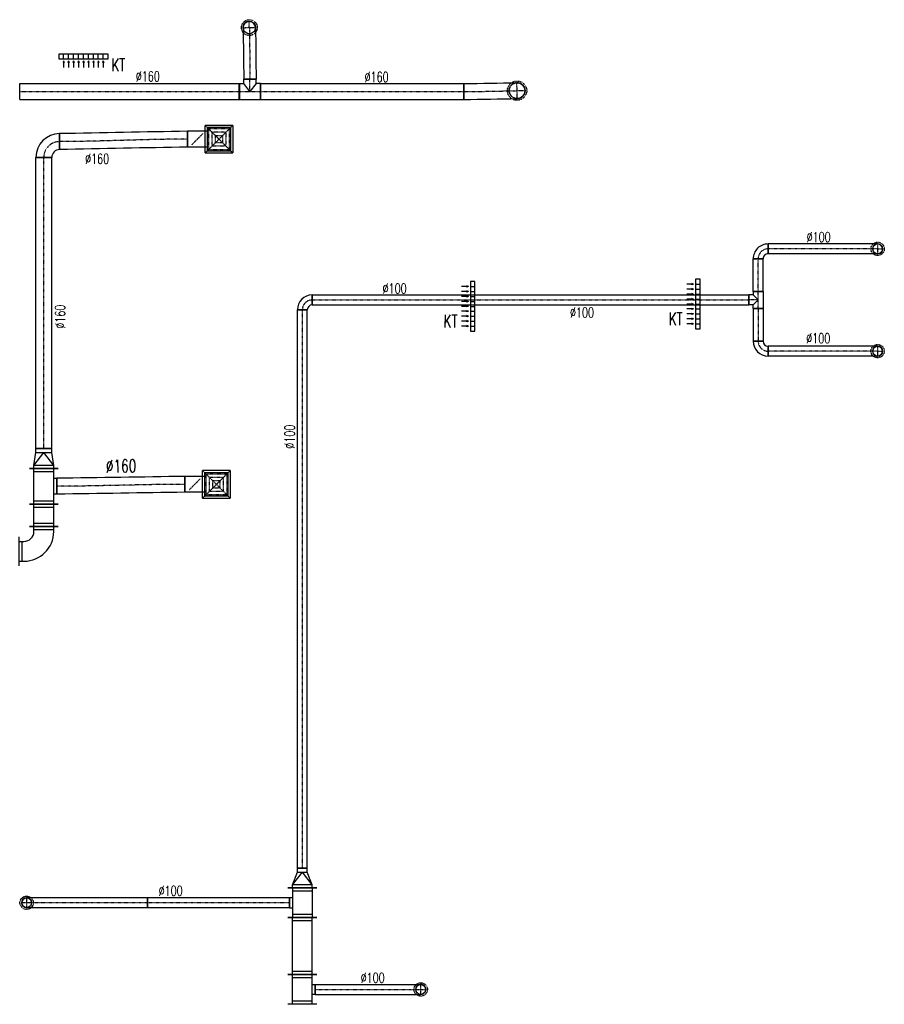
# Model space of a CAD drawing. Extents: x -7228 to 74941, y -112898 to 85621.
# Tile 206 of 256: x 25717 to 26590, y 38460 to 39453. Entities that reach past the tile are written whole.
import ezdxf

# ---------------------------------------------------------------- set-up
doc = ezdxf.new("R2010")
doc.units = 0
doc.linetypes.add('DASHDOT', pattern=[1, 0.5, -0.25, 0, -0.25])
doc.linetypes.add('DASHED', pattern=[0.75, 0.5, -0.25])
doc.layers.get('0').update_dxf_attribs({"color": 101, "linetype": 'CONTINUOUS'})
for name, color, linetype in [('E35', 6, 'CONTINUOUS'), ('FLUID-N8C', 7, 'CONTINUOUS'), ('FLUID-N8C-SYM', 7, 'CONTINUOUS'), ('FLUID-W8B', 7, 'CONTINUOUS'), ('FLUID-W8B-SYM', 7, 'CONTINUOUS'), ('FLUID-W8C', 7, 'CONTINUOUS'), ('FLUID-W8C-SYM', 7, 'CONTINUOUS'), ('m-went-opis', 86, 'CONTINUOUS'), ('m-went-urządzenia', 51, 'CONTINUOUS')]:
    doc.layers.add(name, color=color, linetype=linetype)
doc.styles.add('tab-bud$0$ROMANS', font='romans', dxfattribs={"width": 0.7})
doc.linetypes.add('ZIGZAG', pattern='A,0.00254,-5.08,[131,ltypeshp.shx,S=5.08,R=0,X=-5.08,Y=0],-10.16,[131,ltypeshp.shx,S=5.08,R=180,X=5.08,Y=0],-5.08', length=20.32254)

# ---------------------------------------------------------------- blocks, each defined once
blk = doc.blocks.new('*U7208')
at = {"color": 4, "linetype": 'DASHED'}
blk.add_circle((0, 0), 67.5, dxfattribs=at)
at = {"color": 0, "linetype": 'ByBlock', "lineweight": -2}
blk.add_circle((0, 0), 50, dxfattribs=at)
blk = doc.blocks.new('*U7206')
at = {"color": 4, "linetype": 'DASHED'}
blk.add_circle((0, 0), 67.5, dxfattribs=at)
at = {"color": 0, "linetype": 'ByBlock', "lineweight": -2}
blk.add_circle((0, 0), 50, dxfattribs=at)
blk = doc.blocks.new('*U7198')
at = {"color": 1, "linetype": 'Continuous', "lineweight": -2}
for p, q in [((-150, -145), (-150, 145)), ((150, 145), (150, -145)), ((50, -130), (-50, -130))]:
    blk.add_line(p, q, dxfattribs=at)
at = {"color": 0, "linetype": 'ByBlock', "lineweight": -2}
for p, q in [((-150, 100), (150, 100)), ((-150, -100), (150, -100)), ((-50, -130), (-50, -100)), ((50, -100), (50, -130))]:
    blk.add_line(p, q, dxfattribs=at)
at = {"color": 4, "linetype": 'Continuous'}
for p, q in [((-120, -100), (-120, 100)), ((120, 100), (120, -100))]:
    blk.add_line(p, q, dxfattribs=at)
blk = doc.blocks.new('*U7197')
at = {"color": 1, "linetype": 'Continuous', "lineweight": -2}
blk.add_line((-1065.1, -50), (-1065.1, 50), dxfattribs=at)
at = {"color": 4, "linetype": 'DASHED', "lineweight": -2}
blk.add_arc((0, 0), 50, 90, 270, dxfattribs=at)
at = {"color": 0, "linetype": 'ByBlock', "lineweight": -2}
blk.add_arc((0, 0), 50, 270, 90, dxfattribs=at)
at = {"color": 1, "linetype": 'ZIGZAG', "lineweight": -2, "ltscale": 0.4}
for points in [[(-1065.1, 50), (0, 50)], [(-1065.1, -50), (0, -50)]]:
    blk.add_spline(points, degree=3, dxfattribs=at)
at = {"layer": 'FLUID-W8B-SYM', "color": 2, "linetype": 'DASHDOT'}
for p, q in [((0, -50), (0, 50)), ((0, 0), (50, 0))]:
    blk.add_line(p, q, dxfattribs=at)
at = {"layer": 'FLUID-W8B-SYM', "color": 2, "linetype": 'DASHDOT', "start_tangent": (1, 0), "end_tangent": (1, 0)}
blk.add_spline([(-1065.1, 0), (0, 0)], degree=3, dxfattribs=at)
blk = doc.blocks.new('*U7196')
at = {"color": 1, "linetype": 'Continuous', "lineweight": -2}
for p, q in [((-287.5, -145), (-287.5, 145)), ((287.5, 145), (287.5, -145))]:
    blk.add_line(p, q, dxfattribs=at)
at = {"color": 0, "linetype": 'ByBlock', "lineweight": -2}
for p, q in [((-287.5, 100), (287.5, 100)), ((-287.5, -100), (287.5, -100))]:
    blk.add_line(p, q, dxfattribs=at)
at = {"color": 4, "linetype": 'Continuous'}
for p, q in [((-257.5, -100), (-257.5, 100)), ((257.5, 100), (257.5, -100))]:
    blk.add_line(p, q, dxfattribs=at)
blk = doc.blocks.new('*U7195')
at = {"color": 1, "linetype": 'Continuous', "lineweight": -2}
for p, q in [((-150, -145), (-150, 145)), ((150, 145), (150, -145)), ((50, -130), (-50, -130))]:
    blk.add_line(p, q, dxfattribs=at)
at = {"color": 0, "linetype": 'ByBlock', "lineweight": -2}
for p, q in [((-150, 100), (150, 100)), ((-150, -100), (150, -100)), ((-50, -100), (-50, -130)), ((50, -130), (50, -100))]:
    blk.add_line(p, q, dxfattribs=at)
at = {"color": 4, "linetype": 'Continuous'}
for p, q in [((-120, -100), (-120, 100)), ((120, 100), (120, -100))]:
    blk.add_line(p, q, dxfattribs=at)
blk = doc.blocks.new('*U7194')
at = {"color": 1, "linetype": 'Continuous', "lineweight": -2}
for p, q in [((-716.5, -50), (-716.5, 50)), ((716.5, 50), (716.5, -50))]:
    blk.add_line(p, q, dxfattribs=at)
at = {"color": 0, "linetype": 'ByBlock', "lineweight": -2}
for p, q in [((-716.5, 50), (716.5, 50)), ((-716.5, -50), (716.5, -50))]:
    blk.add_line(p, q, dxfattribs=at)
at = {"layer": 'FLUID-W8B-SYM', "color": 2, "linetype": 'DASHDOT'}
blk.add_line((-716.5, 0), (716.5, 0), dxfattribs=at)
blk = doc.blocks.new('*U7193')
at = {"color": 1, "linetype": 'Continuous', "lineweight": -2}
blk.add_line((1220.6, 50), (1220.6, -50), dxfattribs=at)
at = {"color": 0, "linetype": 'ByBlock', "lineweight": -2}
blk.add_arc((0, 0), 50, 90, 270, dxfattribs=at)
at = {"color": 4, "linetype": 'DASHED', "lineweight": -2}
blk.add_arc((0, 0), 50, 270, 90, dxfattribs=at)
at = {"color": 1, "linetype": 'ZIGZAG', "lineweight": -2, "ltscale": 0.4}
for points in [[(1220.6, 50), (0, 50)], [(1220.6, -50), (0, -50)]]:
    blk.add_spline(points, degree=3, dxfattribs=at)
at = {"layer": 'FLUID-W8B-SYM', "color": 2, "linetype": 'DASHDOT'}
for p, q in [((0, 0), (-50, 0)), ((0, 50), (0, -50))]:
    blk.add_line(p, q, dxfattribs=at)
at = {"layer": 'FLUID-W8B-SYM', "color": 2, "linetype": 'DASHDOT', "start_tangent": (-1, 0), "end_tangent": (-1, 0)}
blk.add_spline([(1220.6, 0), (0, 0)], degree=3, dxfattribs=at)
blk = doc.blocks.new('*U7192')
at = {"color": 1, "linetype": 'Continuous', "lineweight": -2}
for p, q in [((-100, -145), (-100, 145)), ((100, 50), (100, -50))]:
    blk.add_line(p, q, dxfattribs=at)
at = {"color": 0, "linetype": 'ByBlock', "lineweight": -2}
for p, q in [((-100, 100), (-70, 100)), ((-70, 100), (60, 50)), ((60, 50), (100, 50)), ((-70, -100), (60, -50)), ((60, -50), (100, -50)), ((-100, -100), (-70, -100))]:
    blk.add_line(p, q, dxfattribs=at)
at = {"color": 4, "linetype": 'Continuous'}
for p, q in [((-70, -100), (-70, 100)), ((-70, 100), (60, 0)), ((-70, -100), (60, 0)), ((60, 50), (60, -50))]:
    blk.add_line(p, q, dxfattribs=at)
blk = doc.blocks.new('*U7191')
at = {"color": 1, "linetype": 'Continuous', "lineweight": -2}
for p, q in [((-2817.5, -50), (-2817.5, 50)), ((2817.5, 50), (2817.5, -50))]:
    blk.add_line(p, q, dxfattribs=at)
at = {"color": 0, "linetype": 'ByBlock', "lineweight": -2}
for p, q in [((-2817.5, 50), (2817.5, 50)), ((-2817.5, -50), (2817.5, -50))]:
    blk.add_line(p, q, dxfattribs=at)
at = {"layer": 'FLUID-W8B-SYM', "color": 2, "linetype": 'DASHDOT'}
blk.add_line((-2817.5, 0), (2817.5, 0), dxfattribs=at)
blk = doc.blocks.new('*U7190')
at = {"color": 1, "linetype": 'Continuous', "lineweight": -2}
for p, q in [((75, 75), (75, -25)), ((25, -75), (-75, -75))]:
    blk.add_line(p, q, dxfattribs=at)
at = {"color": 0, "linetype": 'ByBlock', "lineweight": -2}
for radius in [150, 50]:
    blk.add_arc((75, -75), radius, 90, 180, dxfattribs=at)
at = {"layer": 'FLUID-W8B-SYM', "color": 2, "linetype": 'DASHDOT'}
blk.add_arc((75, -75), 100, 90, 180, dxfattribs=at)
blk = doc.blocks.new('*U7189')
at = {"color": 1, "linetype": 'Continuous', "lineweight": -2}
for p, q in [((-2203.5, -50), (-2203.5, 50)), ((2203.5, 50), (2203.5, -50))]:
    blk.add_line(p, q, dxfattribs=at)
at = {"color": 0, "linetype": 'ByBlock', "lineweight": -2}
for p, q in [((-2203.5, 50), (2203.5, 50)), ((-2203.5, -50), (2203.5, -50))]:
    blk.add_line(p, q, dxfattribs=at)
at = {"layer": 'FLUID-W8B-SYM', "color": 2, "linetype": 'DASHDOT'}
blk.add_line((-2203.5, 0), (2203.5, 0), dxfattribs=at)
blk = doc.blocks.new('*U7188')
at = {"color": 1, "linetype": 'Continuous', "lineweight": -2}
for p, q in [((-85, -50), (-85, 50)), ((-50, 95), (50, 95)), ((85, 50), (85, -50))]:
    blk.add_line(p, q, dxfattribs=at)
at = {"color": 0, "linetype": 'ByBlock', "lineweight": -2}
for p, q in [((-85, 50), (-50, 50)), ((-50, 50), (-50, 95)), ((50, 50), (50, 95)), ((85, 50), (50, 50)), ((85, -50), (-85, -50))]:
    blk.add_line(p, q, dxfattribs=at)
at = {"color": 4, "linetype": 'Continuous'}
for p, q in [((-50, 50), (0, 0)), ((0, 0), (50, 50))]:
    blk.add_line(p, q, dxfattribs=at)
at = {"layer": 'FLUID-W8B-SYM', "color": 2, "linetype": 'DASHDOT'}
for p, q in [((-85, 0), (85, 0)), ((0, 0), (0, 95))]:
    blk.add_line(p, q, dxfattribs=at)
blk = doc.blocks.new('*U7187')
at = {"color": 1, "linetype": 'Continuous', "lineweight": -2}
for p, q in [((-165, -50), (-165, 50)), ((165, 50), (165, -50))]:
    blk.add_line(p, q, dxfattribs=at)
at = {"color": 0, "linetype": 'ByBlock', "lineweight": -2}
for p, q in [((-165, 50), (165, 50)), ((-165, -50), (165, -50))]:
    blk.add_line(p, q, dxfattribs=at)
at = {"layer": 'FLUID-W8B-SYM', "color": 2, "linetype": 'DASHDOT'}
blk.add_line((-165, 0), (165, 0), dxfattribs=at)
blk = doc.blocks.new('*U7186')
at = {"color": 1, "linetype": 'Continuous', "lineweight": -2}
for p, q in [((75, 75), (75, -25)), ((25, -75), (-75, -75))]:
    blk.add_line(p, q, dxfattribs=at)
at = {"color": 0, "linetype": 'ByBlock', "lineweight": -2}
for radius in [150, 50]:
    blk.add_arc((75, -75), radius, 90, 180, dxfattribs=at)
at = {"layer": 'FLUID-W8B-SYM', "color": 2, "linetype": 'DASHDOT'}
blk.add_arc((75, -75), 100, 90, 180, dxfattribs=at)
blk = doc.blocks.new('*U7185')
at = {"color": 1, "linetype": 'Continuous', "lineweight": -2}
for p, q in [((-166, -50), (-166, 50)), ((166, 50), (166, -50))]:
    blk.add_line(p, q, dxfattribs=at)
at = {"color": 0, "linetype": 'ByBlock', "lineweight": -2}
for p, q in [((-166, 50), (166, 50)), ((-166, -50), (166, -50))]:
    blk.add_line(p, q, dxfattribs=at)
at = {"layer": 'FLUID-W8B-SYM', "color": 2, "linetype": 'DASHDOT'}
blk.add_line((-166, 0), (166, 0), dxfattribs=at)
blk = doc.blocks.new('*U7184')
at = {"color": 1, "linetype": 'Continuous', "lineweight": -2}
for p, q in [((-75, -25), (-75, 75)), ((75, -75), (-25, -75))]:
    blk.add_line(p, q, dxfattribs=at)
at = {"color": 0, "linetype": 'ByBlock', "lineweight": -2}
for radius in [150, 50]:
    blk.add_arc((-75, -75), radius, 0, 90, dxfattribs=at)
at = {"layer": 'FLUID-W8B-SYM', "color": 2, "linetype": 'DASHDOT'}
blk.add_arc((-75, -75), 100, 0, 90, dxfattribs=at)
blk = doc.blocks.new('*U7183')
at = {"color": 4, "linetype": 'DASHED'}
blk.add_circle((0, 0), 67.5, dxfattribs=at)
at = {"color": 0, "linetype": 'ByBlock', "lineweight": -2}
blk.add_circle((0, 0), 50, dxfattribs=at)
blk = doc.blocks.new('*U7182')
at = {"color": 4, "linetype": 'DASHED'}
blk.add_circle((0, 0), 67.5, dxfattribs=at)
at = {"color": 0, "linetype": 'ByBlock', "lineweight": -2}
blk.add_circle((0, 0), 50, dxfattribs=at)
blk = doc.blocks.new('*U7181')
at = {"color": 1, "linetype": 'Continuous', "lineweight": -2}
blk.add_line((0, -50), (0, 50), dxfattribs=at)
at = {"color": 4, "linetype": 'DASHED', "lineweight": -2}
blk.add_arc((1106.2, 0.4), 50, 90.02144, 270.02144, dxfattribs=at)
at = {"color": 0, "lineweight": -2}
blk.add_arc((1106.2, 0.4), 50, 270.02144, 90.02144, dxfattribs=at)
at = {"color": 1, "linetype": 'ZIGZAG', "lineweight": -2, "ltscale": 0.4}
for points in [[(1106.1, 50.4), (0, 50)], [(1106.2, -49.6), (0, -50)]]:
    blk.add_spline(points, degree=3, dxfattribs=at)
at = {"layer": 'FLUID-W8B-SYM', "color": 2, "linetype": 'DASHDOT'}
for p, q in [((1106.1, 50.4), (1106.2, -49.6)), ((1106.2, 0.4), (1156.2, 0.4))]:
    blk.add_line(p, q, dxfattribs=at)
at = {"layer": 'FLUID-W8B-SYM', "color": 2, "linetype": 'DASHDOT', "start_tangent": (-1, -0.000374), "end_tangent": (-1, 0)}
blk.add_spline([(1106.2, 0.4), (0, 0)], degree=3, dxfattribs=at)
blk = doc.blocks.new('*U7180')
at = {"color": 1, "linetype": 'Continuous', "lineweight": -2}
blk.add_line((0, -50), (0, 50), dxfattribs=at)
at = {"color": 4, "linetype": 'DASHED', "lineweight": -2}
blk.add_arc((1106.2, 0), 50, 90.00033, 270.00033, dxfattribs=at)
at = {"color": 0, "lineweight": -2}
blk.add_arc((1106.2, 0), 50, 270.00033, 90.00033, dxfattribs=at)
at = {"color": 1, "linetype": 'ZIGZAG', "lineweight": -2, "ltscale": 0.4}
for points in [[(1106.2, 50), (0, 50)], [(1106.2, -50), (0, -50)]]:
    blk.add_spline(points, degree=3, dxfattribs=at)
at = {"layer": 'FLUID-W8B-SYM', "color": 2, "linetype": 'DASHDOT'}
for p, q in [((1106.2, 50), (1106.2, -50)), ((1106.2, 0), (1156.2, 0))]:
    blk.add_line(p, q, dxfattribs=at)
at = {"layer": 'FLUID-W8B-SYM', "color": 2, "linetype": 'DASHDOT', "start_tangent": (-1, -0.000006), "end_tangent": (-1, 0)}
blk.add_spline([(1106.2, 0), (0, 0)], degree=3, dxfattribs=at)
blk = doc.blocks.new('*U7581')
at = {"color": 4, "linetype": 'DASHED'}
blk.add_circle((0, 0), 80, dxfattribs=at)
at = {"color": 0, "linetype": 'ByBlock', "lineweight": -2}
blk.add_circle((0, 0), 62.5, dxfattribs=at)
blk = doc.blocks.new('*U7344')
at = {"color": 4, "linetype": 'DASHED'}
blk.add_circle((0, 0), 97.5, dxfattribs=at)
at = {"color": 0, "linetype": 'ByBlock', "lineweight": -2}
blk.add_circle((0, 0), 80, dxfattribs=at)
blk = doc.blocks.new('*U7338')
at = {"color": 1, "linetype": 'Continuous', "lineweight": -2}
for p, q in [((-1109, -80), (-1109, 80)), ((1109, 80), (1109, -80))]:
    blk.add_line(p, q, dxfattribs=at)
at = {"color": 0, "linetype": 'ByBlock', "lineweight": -2}
for p, q in [((-1109, 80), (1109, 80)), ((-1109, -80), (1109, -80))]:
    blk.add_line(p, q, dxfattribs=at)
at = {"layer": 'FLUID-W8C-SYM', "color": 2, "linetype": 'DASHDOT'}
blk.add_line((-1109, 0), (1109, 0), dxfattribs=at)
blk = doc.blocks.new('*U7580')
at = {"color": 1, "linetype": 'Continuous', "lineweight": -2}
for p, q in [((-62.5, 125), (62.5, 125)), ((-107.5, -80), (-107.5, 80)), ((107.5, 80), (107.5, -80))]:
    blk.add_line(p, q, dxfattribs=at)
at = {"color": 0, "linetype": 'ByBlock', "lineweight": -2}
for p, q in [((-62.5, 80), (-62.5, 125)), ((62.5, 80), (62.5, 125)), ((-107.5, 80), (-62.5, 80)), ((107.5, 80), (62.5, 80)), ((-107.5, -80), (107.5, -80))]:
    blk.add_line(p, q, dxfattribs=at)
at = {"color": 4, "linetype": 'Continuous'}
for p, q in [((0, 0), (-62.5, 80)), ((62.5, 80), (0, 0))]:
    blk.add_line(p, q, dxfattribs=at)
at = {"layer": 'FLUID-W8C-SYM', "color": 2, "linetype": 'DASHDOT'}
for p, q in [((0, 0), (0, 125)), ((-107.5, 0), (107.5, 0))]:
    blk.add_line(p, q, dxfattribs=at)
blk = doc.blocks.new('*U7342')
at = {"color": 1, "linetype": 'Continuous', "lineweight": -2}
for p, q in [((-1026, -80), (-1026, 80)), ((1026, 80), (1026, -80))]:
    blk.add_line(p, q, dxfattribs=at)
at = {"color": 0, "linetype": 'ByBlock', "lineweight": -2}
for p, q in [((-1026, 80), (1026, 80)), ((-1026, -80), (1026, -80))]:
    blk.add_line(p, q, dxfattribs=at)
at = {"layer": 'FLUID-W8C-SYM', "color": 2, "linetype": 'DASHDOT'}
blk.add_line((-1026, 0), (1026, 0), dxfattribs=at)
blk = doc.blocks.new('*U7343')
at = {"color": 1, "linetype": 'Continuous', "lineweight": -2}
blk.add_line((-537.9, -88.7), (-537.9, 71.3), dxfattribs=at)
at = {"color": 4, "linetype": 'DASHED', "lineweight": -2}
blk.add_arc((0, 0), 80, 91.38848, 271.38848, dxfattribs=at)
at = {"color": 0, "linetype": 'ByBlock', "lineweight": -2}
blk.add_arc((0, 0), 80, 271.38848, 91.38848, dxfattribs=at)
at = {"color": 1, "linetype": 'ZIGZAG', "lineweight": -2, "ltscale": 0.4}
for points in [[(-537.9, 71.3), (-1.9, 80)], [(-537.9, -88.7), (1.9, -80)]]:
    blk.add_spline(points, degree=3, dxfattribs=at)
at = {"layer": 'FLUID-W8C-SYM', "color": 2, "linetype": 'DASHDOT'}
for p, q in [((1.9, -80), (-1.9, 80)), ((0, 0), (80, 1.9))]:
    blk.add_line(p, q, dxfattribs=at)
at = {"layer": 'FLUID-W8C-SYM', "color": 2, "linetype": 'DASHDOT', "start_tangent": (1, 0), "end_tangent": (0.999706, 0.024231)}
blk.add_spline([(-537.9, -8.7), (0, 0)], degree=3, dxfattribs=at)
blk = doc.blocks.new('*U6671')
at = {"color": 5, "linetype": 'Continuous', "lineweight": -2}
for p, q in [((-200, -95), (-200, 195)), ((195, -200), (-95, -200))]:
    blk.add_line(p, q, dxfattribs=at)
at = {"color": 0, "linetype": 'ByBlock', "lineweight": -2}
for p, q in [((-150, 150), (-200, 150)), ((-150, -50), (-200, -50)), ((-50, -200), (-50, -150)), ((150, -200), (150, -150))]:
    blk.add_line(p, q, dxfattribs=at)
at = {"color": 4, "linetype": 'Continuous'}
for p, q in [((-170, -50), (-170, 150)), ((150, -170), (-50, -170))]:
    blk.add_line(p, q, dxfattribs=at)
at = {"color": 0, "linetype": 'ByBlock', "lineweight": -2}
for radius in [300, 100]:
    blk.add_arc((-150, -150), radius, 0, 90, dxfattribs=at)
blk = doc.blocks.new('*U6670')
at = {"color": 5, "linetype": 'Continuous', "lineweight": -2}
for p, q in [((-113.5, -145), (-113.5, 145)), ((113.5, 145), (113.5, -145))]:
    blk.add_line(p, q, dxfattribs=at)
at = {"color": 0, "linetype": 'ByBlock', "lineweight": -2}
for p, q in [((-113.5, 100), (113.5, 100)), ((-113.5, -100), (113.5, -100))]:
    blk.add_line(p, q, dxfattribs=at)
at = {"color": 4, "linetype": 'Continuous'}
for p, q in [((-83.5, -100), (-83.5, 100)), ((83.5, 100), (83.5, -100))]:
    blk.add_line(p, q, dxfattribs=at)
blk = doc.blocks.new('*U6669')
at = {"color": 5, "linetype": 'Continuous', "lineweight": -2}
for p, q in [((-180, -145), (-180, 145)), ((180, 145), (180, -145)), ((80, -130), (-80, -130))]:
    blk.add_line(p, q, dxfattribs=at)
at = {"color": 0, "linetype": 'ByBlock', "lineweight": -2}
for p, q in [((-180, 100), (180, 100)), ((-180, -100), (180, -100)), ((-80, -130), (-80, -100)), ((80, -100), (80, -130))]:
    blk.add_line(p, q, dxfattribs=at)
at = {"color": 4, "linetype": 'Continuous'}
for p, q in [((-150, -100), (-150, 100)), ((150, 100), (150, -100))]:
    blk.add_line(p, q, dxfattribs=at)
blk = doc.blocks.new('*U6668')
at = {"color": 5, "linetype": 'Continuous', "lineweight": -2}
for p, q in [((-100, -145), (-100, 145)), ((100, 80), (100, -80))]:
    blk.add_line(p, q, dxfattribs=at)
at = {"color": 0, "linetype": 'ByBlock', "lineweight": -2}
for p, q in [((-100, 100), (-70, 100)), ((-70, 100), (60, 80)), ((60, 80), (100, 80)), ((-70, -100), (60, -80)), ((60, -80), (100, -80)), ((-100, -100), (-70, -100))]:
    blk.add_line(p, q, dxfattribs=at)
at = {"color": 4, "linetype": 'Continuous'}
for p, q in [((-70, -100), (-70, 100)), ((-70, 100), (60, 0)), ((-70, -100), (60, 0)), ((60, 80), (60, -80))]:
    blk.add_line(p, q, dxfattribs=at)
blk = doc.blocks.new('*U6667')
at = {"color": 5, "linetype": 'Continuous', "lineweight": -2}
for p, q in [((-1469.5, -80), (-1469.5, 80)), ((1469.5, 80), (1469.5, -80))]:
    blk.add_line(p, q, dxfattribs=at)
at = {"color": 0, "linetype": 'ByBlock', "lineweight": -2}
for p, q in [((-1469.5, 80), (1469.5, 80)), ((-1469.5, -80), (1469.5, -80))]:
    blk.add_line(p, q, dxfattribs=at)
at = {"layer": 'FLUID-N8C-SYM', "color": 2, "linetype": 'DASHDOT'}
blk.add_line((-1469.5, 0), (1469.5, 0), dxfattribs=at)
blk = doc.blocks.new('*U6674')
at = {"color": 5, "linetype": 'Continuous', "lineweight": -2}
for p, q in [((120, 120), (120, -40)), ((40, -120), (-120, -120))]:
    blk.add_line(p, q, dxfattribs=at)
at = {"color": 0, "linetype": 'ByBlock', "lineweight": -2}
for radius in [240, 80]:
    blk.add_arc((120, -120), radius, 90, 180, dxfattribs=at)
at = {"layer": 'FLUID-N8C-SYM', "color": 2, "linetype": 'DASHDOT'}
blk.add_arc((120, -120), 160, 90, 180, dxfattribs=at)
blk = doc.blocks.new('*U6673')
at = {"color": 4, "linetype": 'Continuous'}
for p, q in [((-138.5, 138.5), (138.5, 138.5)), ((-138.5, 138.5), (-138.5, -138.5)), ((138.5, -138.5), (138.5, 138.5)), ((138.5, -138.5), (-138.5, -138.5))]:
    blk.add_line(p, q, dxfattribs=at)
at = {"color": 4, "linetype": 'DASHED'}
for p, q in [((-138.5, 138.5), (0, 0)), ((-103.9, 103.9), (103.9, 103.9)), ((-103.9, 103.9), (-103.9, -103.9)), ((138.5, 138.5), (0, 0)), ((103.9, -103.9), (103.9, 103.9)), ((-138.5, -138.5), (0, 0)), ((-69.2, 69.2), (69.2, 69.2)), ((-69.2, 69.2), (-69.2, -69.2)), ((-34.6, 34.6), (34.6, 34.6)), ((-34.6, 34.6), (-34.6, -34.6)), ((138.5, -138.5), (0, 0)), ((34.6, -34.6), (34.6, 34.6)), ((69.2, -69.2), (69.2, 69.2)), ((69.2, -69.2), (-69.2, -69.2)), ((34.6, -34.6), (-34.6, -34.6)), ((103.9, -103.9), (-103.9, -103.9)), ((0, -219), (-56.6, -162.4)), ((0, -219), (56.6, -275.6))]:
    blk.add_line(p, q, dxfattribs=at)
at = {"color": 0, "linetype": 'ByBlock', "lineweight": -2}
for p, q in [((-120, -120), (-120, 120)), ((120, 120), (-120, 120)), ((120, 120), (120, -120)), ((-120, -120), (120, -120)), ((-80, -120), (-80, -318)), ((80, -120), (80, -318))]:
    blk.add_line(p, q, dxfattribs=at)
at = {"color": 5, "linetype": 'Continuous', "lineweight": -2}
blk.add_line((80, -318), (-80, -318), dxfattribs=at)
at = {"color": 4, "linetype": 'Continuous'}
blk.add_lwpolyline([(-2.5, -219, 5, 5, 1), (2.5, -219, 5, 5, 1)], format="xyseb", close=True, dxfattribs=at)
blk = doc.blocks.new('*U6672')
at = {"color": 5, "linetype": 'Continuous', "lineweight": -2}
for p, q in [((1290.9, 104.7), (1290.9, -55.3)), ((0, -80), (0, 80))]:
    blk.add_line(p, q, dxfattribs=at)
at = {"color": 5, "linetype": 'ZIGZAG', "lineweight": -2, "ltscale": 0.4}
for points in [[(1290.9, 104.7), (0, 80)], [(1290.9, -55.3), (0, -80)]]:
    blk.add_spline(points, degree=3, dxfattribs=at)
at = {"layer": 'FLUID-N8C-SYM', "color": 2, "linetype": 'DASHDOT', "start_tangent": (-1, 0), "end_tangent": (-1, 0)}
blk.add_spline([(1290.9, 24.7), (0, 0)], degree=3, dxfattribs=at)
blk = doc.blocks.new('*U6666')
at = {"color": 4, "linetype": 'Continuous'}
for p, q in [((-138.5, 138.5), (138.5, 138.5)), ((-138.5, 138.5), (-138.5, -138.5)), ((138.5, -138.5), (138.5, 138.5)), ((138.5, -138.5), (-138.5, -138.5))]:
    blk.add_line(p, q, dxfattribs=at)
at = {"color": 4, "linetype": 'DASHED'}
for p, q in [((-138.5, 138.5), (0, 0)), ((-103.9, 103.9), (103.9, 103.9)), ((-103.9, 103.9), (-103.9, -103.9)), ((138.5, 138.5), (0, 0)), ((103.9, -103.9), (103.9, 103.9)), ((-138.5, -138.5), (0, 0)), ((-69.2, 69.2), (69.2, 69.2)), ((-69.2, 69.2), (-69.2, -69.2)), ((-34.6, 34.6), (34.6, 34.6)), ((-34.6, 34.6), (-34.6, -34.6)), ((138.5, -138.5), (0, 0)), ((34.6, -34.6), (34.6, 34.6)), ((69.2, -69.2), (69.2, 69.2)), ((69.2, -69.2), (-69.2, -69.2)), ((34.6, -34.6), (-34.6, -34.6)), ((103.9, -103.9), (-103.9, -103.9)), ((0, -219), (-56.6, -162.4)), ((0, -219), (56.6, -275.6))]:
    blk.add_line(p, q, dxfattribs=at)
at = {"color": 0, "linetype": 'ByBlock', "lineweight": -2}
for p, q in [((-120, -120), (-120, 120)), ((120, 120), (-120, 120)), ((120, 120), (120, -120)), ((-120, -120), (120, -120)), ((-80, -120), (-80, -318)), ((80, -120), (80, -318))]:
    blk.add_line(p, q, dxfattribs=at)
at = {"color": 5, "linetype": 'Continuous', "lineweight": -2}
blk.add_line((80, -318), (-80, -318), dxfattribs=at)
at = {"color": 4, "linetype": 'Continuous'}
blk.add_lwpolyline([(-2.5, -219, 5, 5, 1), (2.5, -219, 5, 5, 1)], format="xyseb", close=True, dxfattribs=at)
blk = doc.blocks.new('*U6665')
at = {"color": 5, "linetype": 'Continuous', "lineweight": -2}
for p, q in [((0, -80), (0, 80)), ((1294.5, 99), (1294.5, -61))]:
    blk.add_line(p, q, dxfattribs=at)
at = {"color": 5, "linetype": 'ZIGZAG', "lineweight": -2, "ltscale": 0.4}
for points in [[(1294.5, 99), (0, 80)], [(1294.5, -61), (0, -80)]]:
    blk.add_spline(points, degree=3, dxfattribs=at)
at = {"layer": 'FLUID-N8C-SYM', "color": 2, "linetype": 'DASHDOT', "start_tangent": (-1, 0), "end_tangent": (-1, 0)}
blk.add_spline([(1294.5, 19), (0, 0)], degree=3, dxfattribs=at)
blk = doc.blocks.new('*U7582')
at = {"color": 1, "linetype": 'Continuous', "lineweight": -2}
blk.add_line((62.5, 0), (-62.5, 0), dxfattribs=at)
at = {"color": 0, "lineweight": -2}
blk.add_arc((-6.5, 520), 62.5, 0.71165, 180.71165, dxfattribs=at)
at = {"color": 4, "linetype": 'DASHED', "lineweight": -2}
blk.add_arc((-6.5, 520), 62.5, 180.71165, 0.71165, dxfattribs=at)
at = {"color": 1, "linetype": 'ZIGZAG', "lineweight": -2, "ltscale": 0.4}
for points in [[(-69, 519.2), (-62.5, 0)], [(56, 520.8), (62.5, 0)]]:
    blk.add_spline(points, degree=3, dxfattribs=at)
at = {"layer": 'FLUID-W8C-SYM', "color": 2, "linetype": 'DASHDOT'}
for p, q in [((-69, 519.2), (56, 520.8)), ((-6.5, 520), (-7.2, 582.5))]:
    blk.add_line(p, q, dxfattribs=at)
at = {"layer": 'FLUID-W8C-SYM', "color": 2, "linetype": 'DASHDOT', "start_tangent": (0.01242, -0.999923), "end_tangent": (0, -1)}
blk.add_spline([(-6.5, 520), (0, 0)], degree=3, dxfattribs=at)
blk = doc.blocks.new('KT')
at = {"layer": 'm-went-urządzenia'}
for points in [[(55475.1, 10960.33), (55475.71, 10962.01), (55474.49, 10962.01)], [(55480.1, 10960.33), (55480.71, 10962.01), (55479.49, 10962.01)], [(55485.1, 10960.33), (55485.71, 10962.01), (55484.49, 10962.01)], [(55490.1, 10960.33), (55490.71, 10962.01), (55489.49, 10962.01)], [(55495.1, 10960.33), (55495.71, 10962.01), (55494.49, 10962.01)], [(55500.1, 10960.33), (55500.71, 10962.01), (55499.49, 10962.01)], [(55505.1, 10960.33), (55505.71, 10962.01), (55504.49, 10962.01)], [(55510.1, 10960.33), (55510.71, 10962.01), (55509.49, 10962.01)], [(55515.1, 10960.33), (55515.71, 10962.01), (55514.49, 10962.01)]]:
    blk.add_hatch(color=7, dxfattribs=at).paths.add_polyline_path(points)
at = {"layer": 'm-went-urządzenia', "color": 7}
for p, q in [((55475.1, 10960.33, 0), (55475.1, 10967.21, 0)), ((55480.1, 10960.33, 0), (55480.1, 10967.21, 0)), ((55485.1, 10960.33, 0), (55485.1, 10967.21, 0)), ((55490.1, 10960.33, 0), (55490.1, 10967.21, 0)), ((55495.1, 10960.33, 0), (55495.1, 10967.21, 0)), ((55500.1, 10960.33, 0), (55500.1, 10967.21, 0)), ((55505.1, 10960.33, 0), (55505.1, 10967.21, 0)), ((55510.1, 10960.33, 0), (55510.1, 10967.21, 0)), ((55515.1, 10960.33, 0), (55515.1, 10967.21, 0)), ((55475.1, 10960.33, 0), (55474.49, 10962.01, 0)), ((55474.49, 10962.01, 0), (55475.71, 10962.01, 0)), ((55475.09, 10958.31, 0), (55475.09, 10953.74, 0)), ((55475.1, 10960.33, 0), (55475.71, 10962.01, 0)), ((55480.1, 10960.33, 0), (55479.49, 10962.01, 0)), ((55479.49, 10962.01, 0), (55480.71, 10962.01, 0)), ((55480.09, 10958.31, 0), (55480.09, 10953.74, 0)), ((55480.1, 10960.33, 0), (55480.71, 10962.01, 0)), ((55485.1, 10960.33, 0), (55484.49, 10962.01, 0)), ((55484.49, 10962.01, 0), (55485.71, 10962.01, 0)), ((55485.09, 10958.31, 0), (55485.09, 10953.74, 0)), ((55485.1, 10960.33, 0), (55485.71, 10962.01, 0)), ((55490.1, 10960.33, 0), (55489.49, 10962.01, 0)), ((55489.49, 10962.01, 0), (55490.71, 10962.01, 0)), ((55490.09, 10958.31, 0), (55490.09, 10953.74, 0)), ((55490.1, 10960.33, 0), (55490.71, 10962.01, 0)), ((55495.1, 10960.33, 0), (55494.49, 10962.01, 0)), ((55494.49, 10962.01, 0), (55495.71, 10962.01, 0)), ((55495.09, 10958.31, 0), (55495.09, 10953.74, 0)), ((55495.1, 10960.33, 0), (55495.71, 10962.01, 0)), ((55500.1, 10960.33, 0), (55499.49, 10962.01, 0)), ((55499.49, 10962.01, 0), (55500.71, 10962.01, 0)), ((55500.09, 10958.31, 0), (55500.09, 10953.74, 0)), ((55500.1, 10960.33, 0), (55500.71, 10962.01, 0)), ((55505.1, 10960.33, 0), (55504.49, 10962.01, 0)), ((55504.49, 10962.01, 0), (55505.71, 10962.01, 0)), ((55505.09, 10958.31, 0), (55505.09, 10953.74, 0)), ((55505.1, 10960.33, 0), (55505.71, 10962.01, 0)), ((55510.1, 10960.33, 0), (55509.49, 10962.01, 0)), ((55509.49, 10962.01, 0), (55510.71, 10962.01, 0)), ((55510.09, 10958.31, 0), (55510.09, 10953.74, 0)), ((55510.1, 10960.33, 0), (55510.71, 10962.01, 0)), ((55515.1, 10960.33, 0), (55514.49, 10962.01, 0)), ((55514.49, 10962.01, 0), (55515.71, 10962.01, 0)), ((55515.09, 10958.31, 0), (55515.09, 10953.74, 0)), ((55515.1, 10960.33, 0), (55515.71, 10962.01, 0))]:
    blk.add_line(p, q, dxfattribs=at)
at = {"layer": 'm-went-urządzenia', "elevation": 0}
blk.add_lwpolyline([(55470.09, 10953.74), (55520.09, 10953.74), (55520.09, 10958.31), (55470.09, 10958.31)], close=True, dxfattribs=at)
blk = doc.blocks.new('A$C57440DA0')
at = {"layer": 'FLUID-N8C', "color": 5, "linetype": 'Continuous', "zscale": 0.1}
for name, p, xscale, yscale, rotation in [('*U6672', (7508.95, -386.08), 0.09999999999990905, 0.1, 359.9999999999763), ('*U6673', (7669.84, -383.61), 0.1000000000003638, 0.1000000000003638, 270), ('*U6674', (7496.95, -390.08), 0.09999999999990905, 0.1, 359.9999999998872), ('*U6667', (7492.95, -549.03), 0.1, 0.1, 90), ('*U6668', (7492.95, -705.98), 0.1, 0.1, 90), ('*U6669', (7492.95, -733.98), 0.1, 0.1, 90), ('*U6665', (7505.95, -733.98), 0.09999999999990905, 0.1, 359.9999999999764), ('*U6666', (7667.2, -732.08), 0.1000000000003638, 0.1000000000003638, 270), ('*U6670', (7492.95, -763.33), 0.1, 0.1, 90), ('*U6671', (7487.95, -794.68), 0.1, 0.1, 270)]:
    blk.add_blockref(name, p, dxfattribs=dict(at, xscale=xscale, yscale=yscale, rotation=rotation))
at = {"layer": 'FLUID-W8B', "color": 1, "linetype": 'Continuous', "zscale": 0.1}
for name, p, xscale, yscale, rotation in [('*U7186', (8216.7, -496.91), 0.09999999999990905, 0.1, 359.9999999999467), ('*U7181', (8224.2, -494.41), 0.09999999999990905, 0.1, 359.9999999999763), ('*U7187', (8214.2, -520.91), 0.1, 0.1, 90), ('*U7190', (7756.5, -548.42), 0.09999999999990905, 0.1, 359.9999999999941), ('*U7189', (7984.35, -545.92), 0.09999999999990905, 0.1, 359.9999999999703), ('*U7188', (8214.2, -545.91), 0.1, 0.1, 90), ('*U7191', (7754, -837.67), 0.1, 0.1, 90), ('*U7185', (8214.2, -571.01), 0.1, 0.1, 270), ('*U7184', (8216.7, -595.11), 0.09999999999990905, 0.1, 179.9999999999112), ('*U7180', (8224.2, -597.61), 0.09999999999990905, 0.1, 359.9999999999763), ('*U7192', (7754, -1129.42), 0.1, 0.1, 90), ('*U7195', (7754, -1154.42), 0.09999999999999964, 0.09999999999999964, 270), ('*U7194', (7669.35, -1154.42), 0.09999999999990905, 0.1, 180.0000000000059), ('*U7196', (7754, -1198.17), 0.1, 0.1, 90), ('*U7198', (7754, -1241.92), 0.09999999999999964, 0.09999999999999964, 90), ('*U7197', (7873.51, -1241.92), 0.09999999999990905, 0.1, 359.9999999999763)]:
    blk.add_blockref(name, p, dxfattribs=dict(at, xscale=xscale, yscale=yscale, rotation=rotation))
at = {"layer": 'FLUID-W8B', "color": 1, "linetype": 'Continuous'}
for name, p, xscale, yscale, zscale in [('*U7182', (8334.81, -494.37, 4726.77), 0.1000000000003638, 0.1000000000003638, 0.1000000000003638), ('*U7183', (8334.81, -597.61), 0.1000000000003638, 0.1000000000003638, 0.1), ('*U7208', (7475.64, -1154.42), 0.1000000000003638, 0.1000000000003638, 0.1), ('*U7193', (7475.64, -1154.42), 0.09999999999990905, 0.1, 0.1), ('*U7206', (7873.51, -1241.92), 0.1000000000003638, 0.1000000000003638, 0.1)]:
    blk.add_blockref(name, p, dxfattribs=dict(at, xscale=xscale, yscale=yscale, zscale=zscale))
at = {"layer": 'FLUID-W8C', "color": 1, "linetype": 'Continuous', "zscale": 0.1}
for name, p, xscale, yscale in [('*U7581', (7700.46, -271.04), 0.1000000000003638, 0.1000000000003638), ('*U7582', (7701.11, -323.04), 0.1, 0.1), ('*U7344', (7970.8, -334.68), 0.1000000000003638, 0.1000000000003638)]:
    blk.add_blockref(name, p, dxfattribs=dict(at, xscale=xscale, yscale=yscale))
at = {"layer": 'FLUID-W8C', "color": 1, "linetype": 'Continuous', "xscale": 0.09999999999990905, "yscale": 0.1, "zscale": 0.1}
for name, p, rotation in [('*U7338', (7579.51, -335.54), 359.9999999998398), ('*U7580', (7701.11, -335.54), 359.9999999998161), ('*U7342', (7814.41, -335.54), 359.9999999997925), ('*U7343', (7970.8, -334.68), 359.9999999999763)]:
    blk.add_blockref(name, p, dxfattribs=dict(at, rotation=rotation))
at = {"layer": 'm-went-urządzenia'}
for p, rotation in [((63028.07, 10655.81, 0), 180), ((19109.29, -56045.16, 0), 90), ((18881.98, -56047.51, 0), 90)]:
    blk.add_blockref('KT', p, dxfattribs=dict(at, rotation=rotation))
at = {"layer": 'm-went-opis', "style": 'tab-bud$0$ROMANS', "width": 0.7}
for s, height, rotation, p in [('KT', 12.78, 359.94143, (7561.05, -315.07, 0)), ('%%c160', 10.109, 360, (7585.84, -325.31, 0)), ('%%c160', 10.109, 360, (7816.78, -325.95, 0)), ('%%c160', 10.109, 360, (7534.67, -408.48, 0)), ('%%c100', 10.109, 360, (8263.11, -487.47)), ('%%c100', 10.109, 360, (7835, -539.43)), ('%%c160', 10.109, 90, (7514.48, -574.96)), ('%%c100', 10.109, 360, (8024.21, -563.65)), ('KT', 12.78, 359.94143, (7896.48, -573.67, 0)), ('KT', 12.78, 359.94143, (8123.79, -571.31, 0)), ('%%c100', 10.109, 360, (8262.71, -589.71)), ('%%c100', 10.109, 90, (7746.25, -696.13)), ('%%c160', 12.78, 0.56348, (7555.71, -720.12, 0)), ('%%c100', 10.109, 360, (7608.87, -1147.37)), ('%%c100', 10.109, 360, (7812.85, -1235.19, 0))]:
    blk.add_text(s, height=height, rotation=rotation, dxfattribs=at).set_placement(p)

msp = doc.modelspace()

# ---------------------------------------------------------------- block references
at = {"layer": 'E35'}
msp.add_blockref('A$C57440DA0', (18248.5, 39716.472), dxfattribs=at)

doc.saveas('drawing.dxf')
